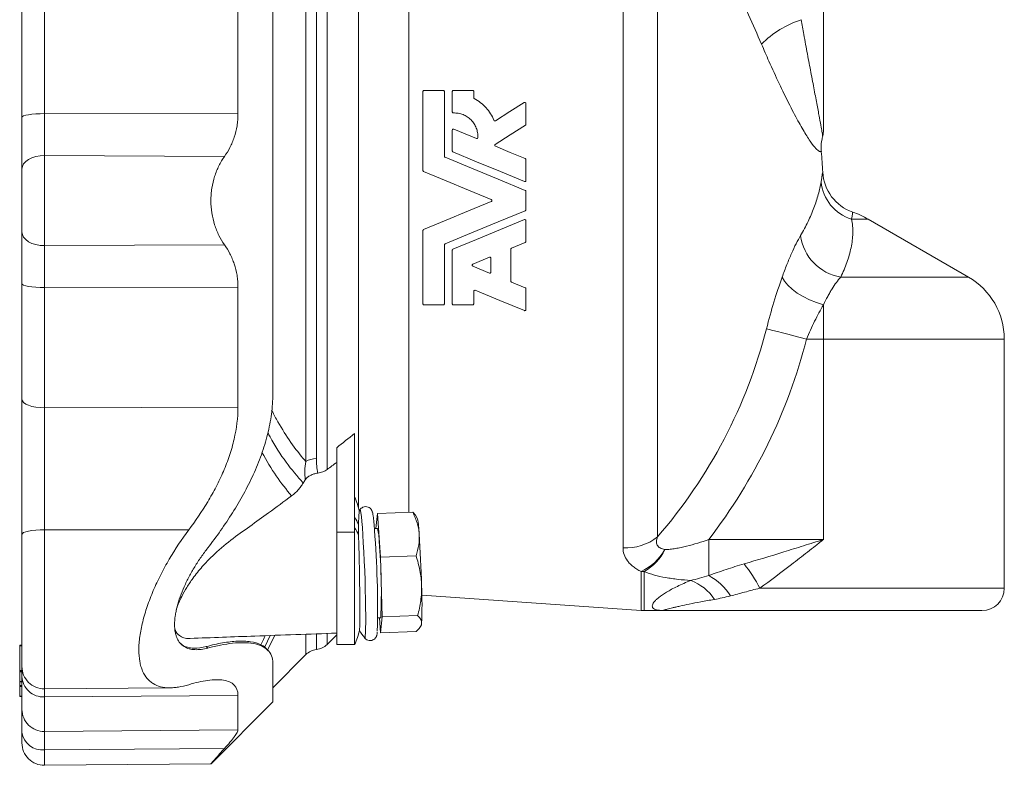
# Model space of a CAD drawing. Header units: millimetres. Extents: x 148 to 744, y 26 to 575.
# Tile 3 of 5: x 155 to 376, y 320 to 487. Entities that reach past the tile are written whole.
import ezdxf

# ---------------------------------------------------------------- set-up
doc = ezdxf.new("R2010")
doc.units = ezdxf.units.MM

msp = doc.modelspace()

# ---------------------------------------------------------------- linework, layer by layer
at = {"color": 8, "linetype": 'Continuous', "lineweight": 0}
for p, q in [((290.23, 368.8), (290.23, 532.61)), ((297.94, 529.94), (297.94, 371.21)), ((242.25, 516.23), (242.25, 376.74)), ((230.98, 515.2), (230.98, 377.77)), ((223.95, 506.67), (223.95, 386.31)), ((219.18, 388.11), (219.18, 504.87)), ((221.57, 504.21), (221.57, 388.77)), ((160.66, 465.95), (160.66, 492.86)), ((160.66, 465.95), (203.99, 465.89)), ((160.66, 456.58), (160.66, 465.95)), ((160.66, 456.58), (200.97, 456.36)), ((160.66, 436.4), (160.66, 456.58)), ((160.66, 436.4), (200.97, 436.62)), ((160.66, 436.4), (160.66, 427.03)), ((160.66, 427.03), (203.99, 427.09)), ((160.66, 427.03), (160.66, 400.11)), ((335.11, 415.5), (335.11, 423.16)), ((335.11, 415.5), (331.32, 415.5)), ((335.11, 415.5), (335.11, 370.64)), ((160.66, 400.11), (203.99, 400.26)), ((160.66, 400.11), (160.66, 372.83)), ((160.66, 372.83), (192.96, 372.77)), ((160.66, 372.83), (160.66, 337.21)), ((226.11, 372.28), (230.11, 372.28)), ((309.43, 370.64), (335.11, 370.64)), ((309.43, 362.61), (309.43, 370.64)), ((294.27, 354.76), (294.27, 363.47)), ((294.96, 363.45), (294.96, 354.74)), ((210.01, 346.62), (211.22, 349.15)), ((212.22, 349.19), (210.61, 345.95)), ((219.18, 344.87), (219.18, 349.36)), ((221.57, 349.47), (221.57, 346.01)), ((223.95, 349.53), (223.95, 347.16)), ((155.11, 346.83), (155.61, 346.83)), ((155.11, 341.33), (155.61, 341.33)), ((155.11, 341.04), (155.61, 341.04)), ((155.11, 338.88), (155.61, 338.88)), ((155.11, 337.95), (155.61, 337.95)), ((155.11, 337.75), (155.61, 337.75)), ((155.11, 335.59), (155.61, 335.59)), ((160.66, 335.4), (160.66, 337.21)), ((160.66, 335.4), (203.99, 335.75)), ((160.66, 327.69), (160.66, 335.4)), ((160.66, 327.69), (203.99, 328.07)), ((160.66, 323.59), (160.66, 327.69)), ((160.66, 323.59), (200.97, 323.86)), ((160.66, 323.59), (160.66, 320.11))]:
    msp.add_line(p, q, dxfattribs=at)
at = {"color": 7, "linetype": 'Continuous', "lineweight": 15}
for p, q in [((335.11, 533.24), (335.11, 462.24)), ((203.99, 465.89), (203.99, 492.72)), ((155.61, 490.94), (155.61, 465.14)), ((211.79, 489.71), (211.79, 403.26)), ((245.66, 471.14), (249.98, 471.14)), ((252.24, 471.14), (256.56, 471.14)), ((256.8, 470.9), (256.8, 469.52)), ((155.61, 465.14), (155.61, 453.5)), ((252.33, 462.49), (257.39, 460.39)), ((155.61, 453.5), (155.61, 439.48)), ((367.61, 429.36), (345.11, 442.35)), ((155.61, 427.84), (155.61, 439.48)), ((268.31, 437.11), (265.25, 435.84)), ((256.62, 432.27), (260.33, 433.8)), ((260.33, 430.28), (256.62, 431.82)), ((155.61, 402.04), (155.61, 427.84)), ((265.25, 428.25), (268.31, 426.98)), ((203.99, 427.09), (203.99, 400.26)), ((249.98, 423.14), (245.66, 423.14)), ((256.55, 423.14), (252.23, 423.14)), ((375.61, 359.74), (375.61, 415.5)), ((155.61, 371.77), (155.61, 402.04)), ((230.11, 394.37), (230.11, 372.31)), ((226.11, 391.19), (226.11, 372.28)), ((235.22, 376.48), (234.88, 373.09)), ((235.22, 376.48), (243.14, 376.78)), ((235.95, 366.7), (235.22, 376.48)), ((243.73, 376.05), (243.14, 376.78)), ((244.16, 375.41), (243.75, 376.06)), ((235.22, 373.1), (234.55, 373.07)), ((155.61, 342.21), (155.61, 371.77)), ((226.11, 372.28), (226.11, 347.14)), ((235.95, 366.7), (243.87, 366.99)), ((236.31, 353.32), (235.95, 366.7)), ((245.17, 358.2), (294.27, 354.76)), ((235.29, 353.09), (235.96, 353.11)), ((235.7, 353.1), (235.95, 349.73)), ((235.95, 349.73), (236.31, 353.32)), ((236.31, 353.32), (244.23, 353.61)), ((294.96, 354.74), (299.61, 354.74)), ((244.91, 351.21), (245.05, 351.47)), ((223.95, 347.16), (226.11, 349.32)), ((235.95, 349.73), (243.87, 350.02)), ((155.11, 346.99), (155.61, 346.99)), ((155.11, 346.83), (155.11, 346.99)), ((155.11, 346.83), (155.11, 341.33)), ((197.23, 346.35), (196.9, 346.68)), ((226.11, 347.14), (230.14, 347.14)), ((211.79, 337.48), (219.18, 344.87)), ((155.61, 342.21), (155.61, 340.02)), ((211.79, 334.29), (211.79, 342.95)), ((155.11, 341.33), (155.11, 341.16)), ((155.11, 341.16), (155.61, 341.16)), ((155.11, 341.04), (155.11, 341.16)), ((155.11, 341.04), (155.11, 338.88)), ((155.61, 340.02), (155.61, 332.63)), ((155.11, 338.76), (155.11, 338.88)), ((155.11, 338.76), (155.61, 338.76)), ((155.11, 338.76), (155.11, 337.95)), ((155.11, 337.95), (155.11, 337.87)), ((155.11, 337.87), (155.61, 337.87)), ((155.11, 337.75), (155.11, 337.87)), ((155.11, 337.75), (155.11, 335.59)), ((160.66, 337.21), (188.81, 337.45)), ((155.11, 335.47), (155.11, 335.59)), ((155.11, 335.47), (155.61, 335.47)), ((203.99, 328.07), (203.99, 335.75)), ((197.97, 320.46), (211.79, 334.29)), ((155.61, 332.63), (155.61, 327.53)), ((155.61, 325.11), (155.61, 327.53)), ((160.66, 320.11), (197.97, 320.44))]:
    msp.add_line(p, q, dxfattribs=at)
at = {"color": 7, "linetype": 'Continuous', "lineweight": 15, "flags": 128}
for points in [[(245.42, 453.2), (245.42, 459.17), (245.42, 465.07), (245.42, 470.9)], [(250.22, 470.9), (250.22, 466.12), (250.22, 461.29), (250.22, 456.41)], [(252, 466.33), (252, 468.62), (252, 470.9)], [(261.68, 464.34), (264.89, 466.39), (268.1, 468.43)], [(268.46, 468.23), (268.46, 465.9), (268.46, 463.55)], [(268.35, 463.35), (264.98, 461.2), (261.61, 459.05)], [(251.99, 457.59), (251.99, 459.15), (251.99, 460.71), (251.99, 462.27)], [(268.13, 450.75), (262.77, 452.97), (257.44, 455.18), (252.14, 457.37)], [(261.65, 458.63), (264.97, 457.25), (268.32, 455.87)], [(250.37, 456.19), (256.31, 453.73), (262.3, 451.25), (268.31, 448.75)], [(268.46, 455.64), (268.46, 453.31), (268.46, 450.97)], [(260.71, 446.71), (255.64, 448.81), (250.59, 450.9), (245.57, 452.98)], [(268.46, 448.53), (268.46, 446.49), (268.46, 444.44)], [(245.57, 440), (250.59, 442.08), (255.64, 444.17), (260.71, 446.27)], [(268.31, 444.22), (262.3, 441.73), (256.31, 439.25), (250.37, 436.79)], [(252.14, 435.61), (257.44, 437.8), (262.77, 440.01), (268.13, 442.23)], [(268.46, 442.01), (268.46, 439.67), (268.46, 437.33)], [(245.42, 423.38), (245.42, 428.78), (245.42, 434.26), (245.42, 439.78)], [(250.22, 436.57), (250.22, 432.13), (250.22, 427.73), (250.22, 423.38)], [(251.99, 423.38), (251.99, 427.34), (251.99, 431.35), (251.99, 435.39)], [(265.1, 435.62), (265.1, 433.23), (265.1, 430.84), (265.1, 428.47)], [(260.66, 433.58), (260.66, 432.04), (260.66, 430.51)], [(256.79, 426.19), (256.79, 424.78), (256.79, 423.38)], [(268.13, 421.86), (262.63, 424.13), (257.12, 426.42)], [(268.46, 426.75), (268.46, 425.19), (268.46, 423.63), (268.46, 422.08)], [(370.61, 354.74), (370.45, 354.74), (369.97, 354.74), (369.18, 354.74), (368.07, 354.74), (366.67, 354.74), (364.98, 354.74), (363.02, 354.74), (360.81, 354.74), (358.36, 354.74), (355.71, 354.74), (352.86, 354.74), (349.86, 354.74), (346.72, 354.74), (343.48, 354.74), (340.17, 354.74), (336.8, 354.74), (333.42, 354.74), (330.06, 354.74), (326.74, 354.74), (323.5, 354.74), (320.37, 354.74), (317.36, 354.74), (314.52, 354.74), (311.87, 354.74), (309.42, 354.74), (307.21, 354.74), (305.25, 354.74), (303.56, 354.74), (302.16, 354.74), (301.05, 354.74), (300.25, 354.74), (299.77, 354.74), (299.61, 354.74)], [(245.05, 351.47), (245.07, 351.55), (245.12, 351.86)], [(210.79, 345.76), (210.12, 346.49), (209.95, 346.68)]]:
    msp.add_lwpolyline(points, dxfattribs=at)
at = {"color": 8, "linetype": 'Continuous', "lineweight": 0, "flags": 128}
for points in [[(160.66, 465.95), (159.68, 465.93), (158.73, 465.89), (157.86, 465.81), (157.09, 465.71), (156.47, 465.59), (156, 465.45), (155.71, 465.3), (155.61, 465.14)], [(160.66, 456.58), (159.68, 456.52), (158.73, 456.35), (157.86, 456.07), (157.09, 455.69), (156.47, 455.22), (156, 454.68), (155.71, 454.1), (155.61, 453.5)], [(334.57, 450.67), (334.74, 451.62), (334.85, 452.31), (334.93, 452.72), (334.95, 452.86)], [(341.66, 443.92), (341.65, 443.82), (341.59, 443.53), (341.51, 443.03), (341.39, 442.35)], [(341.39, 442.35), (342.67, 442.35), (343.71, 442.35), (344.48, 442.35), (344.95, 442.35), (345.11, 442.35)], [(160.66, 436.4), (159.68, 436.45), (158.73, 436.63), (157.86, 436.91), (157.09, 437.29), (156.47, 437.76), (156, 438.29), (155.71, 438.87), (155.61, 439.48)], [(160.66, 427.03), (159.68, 427.04), (158.73, 427.09), (157.86, 427.16), (157.09, 427.26), (156.47, 427.39), (156, 427.53), (155.71, 427.68), (155.61, 427.84)], [(325.86, 429.33), (326.37, 428.44), (327.12, 427.54), (328.09, 426.65), (329.25, 425.79), (330.57, 424.99), (332.01, 424.28), (333.54, 423.66), (335.11, 423.16)], [(338.97, 429.36), (342.18, 429.36), (345.31, 429.36), (348.35, 429.36), (351.25, 429.36), (353.99, 429.36), (356.54, 429.36), (358.87, 429.36), (360.97, 429.36), (362.81, 429.36), (364.37, 429.36), (365.64, 429.36), (366.6, 429.36), (367.25, 429.36), (367.57, 429.36), (367.61, 429.36)], [(322.35, 417.81), (322.99, 417.65), (323.81, 417.44), (324.79, 417.18), (325.92, 416.89), (327.16, 416.57), (328.5, 416.23), (329.89, 415.87), (331.32, 415.5)], [(375.61, 415.5), (375.57, 415.5), (375.25, 415.5), (374.6, 415.5), (373.63, 415.5), (372.35, 415.5), (370.78, 415.5), (368.91, 415.5), (366.78, 415.5), (364.39, 415.5), (361.76, 415.5), (358.92, 415.5), (355.89, 415.5), (352.69, 415.5), (349.34, 415.5), (345.89, 415.5), (342.35, 415.5), (338.74, 415.5), (335.11, 415.5)], [(160.66, 400.11), (159.68, 400.15), (158.73, 400.25), (157.86, 400.43), (157.09, 400.67), (156.47, 400.96), (156, 401.3), (155.71, 401.66), (155.61, 402.04)], [(232.36, 348.64), (232.37, 348.63), (232.45, 348.7), (232.51, 349.09), (232.56, 349.79), (232.59, 350.8), (232.61, 352.09), (232.61, 353.62), (232.59, 355.37), (232.56, 357.29), (232.51, 359.34), (232.45, 361.48), (232.37, 363.65), (232.28, 365.8), (232.18, 367.89), (232.07, 369.86), (231.96, 371.68), (231.85, 373.3), (231.74, 374.68), (231.63, 375.8), (231.52, 376.62), (231.42, 377.13), (231.34, 377.32), (231.3, 377.29)], [(160.66, 372.83), (159.68, 372.81), (158.73, 372.76), (157.86, 372.66), (157.09, 372.53), (156.47, 372.36), (156, 372.18), (155.71, 371.98), (155.61, 371.77)], [(320.86, 359.74), (324.31, 359.74), (327.86, 359.74), (331.46, 359.74), (335.09, 359.74), (338.72, 359.74), (342.32, 359.74), (345.87, 359.74), (349.33, 359.74), (352.67, 359.74), (355.87, 359.74), (358.91, 359.74), (361.75, 359.74), (364.38, 359.74), (366.77, 359.74), (368.91, 359.74), (370.77, 359.74), (372.35, 359.74), (373.63, 359.74), (374.6, 359.74), (375.25, 359.74), (375.57, 359.74), (375.61, 359.74)]]:
    msp.add_lwpolyline(points, dxfattribs=at)
at = {"color": 8, "linetype": 'Continuous', "lineweight": 0}
for centre, radius, start, end in [((337.45, 465.13), 23.04, 108.5768, 134.7515), ((344.22, 451.62), 9.69, 185.6015, 253.0443), ((340.85, 440.17), 10.98, 187.9772, 260.1513), ((210.94, 446.49), 115.05, 319.1333, 345.5654), ((210.94, 446.49), 124.31, 322.4001, 345.5654), ((221.82, 383.2), 5.57, 92.6238, 118.2683), ((222.17, 370.33), 9.53, 22.3519, 33.5419), ((222.17, 368), 9.53, 22.2184, 33.5452), ((291.01, 379.83), 11.05, 265.976, 308.8085), ((289.44, 374.02), 11.6, 294.5731, 331.1142), ((289.34, 373.35), 11.38, 299.612, 334.3541), ((293.78, 346.11), 30.31, 26.71, 38.9997), ((294.96, 374.5), 11.05, 266.3798, 270.0006), ((302.32, 350.21), 14.3, 33.1258, 60.1834), ((301.81, 351.59), 10.51, 32.4311, 70.164), ((160.43, 340.22), 4.82, 182.4173, 272.6784), ((160.58, 332.66), 4.97, 180.3864, 270.872), ((160.15, 328.13), 4.58, 187.6515, 276.3779)]:
    msp.add_arc(centre, radius, start, end, dxfattribs=at)
at = {"color": 7, "linetype": 'Continuous', "lineweight": 15}
for centre, radius, start, end in [((330.11, 462.24), 5, 345.3054, 0), ((210.94, 446.49), 124.18, 2.9412, 5.0579), ((344.94, 453.37), 10, 182.9412, 250.8864), ((335.11, 425.03), 20, 60, 70.8864), ((359.61, 415.5), 16, 0, 60), ((215.61, 373.32), 16, 13.1187, 25.0089), ((252.34, 363.73), 25.03, 147.1721, 147.826), ((226.38, 371.52), 18.2, 1.2651, 12.3253), ((11.09, 355.21), 224.17, 358.6971, 4.4859), ((226.12, 370.46), 9.47, 358.2752, 16.1704), ((-23.21, 353.54), 268.41, 1.4513, 3.9264), ((120.38, 359.14), 115.73, 357.0144, 5.472), ((145.85, 356.1), 99.36, 357.5527, 2.4473), ((370.61, 359.74), 5, 270, 0), ((294.96, 364.74), 10, 266, 270), ((215.61, 353.91), 16, 334.9989, 347.1881), ((252.34, 363.73), 25.03, 212.2663, 217.0724), ((221.12, 349.99), 4, 276.3752, 315), ((222.01, 342.04), 4, 96.3752, 135), ((160.61, 342.21), 5, 180, 270.5), ((160.61, 325.11), 5, 180, 270.5)]:
    msp.add_arc(centre, radius, start, end, dxfattribs=at)
at = {"color": 8, "linetype": 'Continuous', "lineweight": 0}
for points, knots in [([(321.23, 481.49), (320.29, 483.68), (319.33, 485.89), (317.38, 490.3), (316.39, 492.52), (314.88, 495.85), (314.37, 496.96), (313.6, 498.63), (313.34, 499.18), (312.83, 500.29), (312.57, 500.84), (311.29, 503.58), (310.27, 505.72), (308.24, 509.94), (307.23, 512), (305.97, 514.53), (305.72, 515.03), (305.22, 516.03), (304.97, 516.52), (304.23, 517.98), (303.75, 518.93), (302.31, 521.72), (301.39, 523.49), (300.05, 526.01), (299.62, 526.83), (298.76, 528.42), (298.34, 529.2), (297.94, 529.94)], [0, 0, 0, 0, 0.125, 0.125, 0.25, 0.25, 0.3125, 0.3125, 0.34375, 0.34375, 0.375, 0.375, 0.5, 0.5, 0.625, 0.625, 0.65625, 0.65625, 0.6875, 0.6875, 0.75, 0.75, 0.875, 0.875, 0.9375, 0.9375, 1, 1, 1, 1]), ([(330.11, 486.97), (330.31, 485.86), (330.79, 483.21), (331.54, 479.21), (332.33, 475.01), (333.07, 471.12), (333.72, 467.69), (334.24, 464.89), (334.61, 462.86), (334.83, 461.59), (334.93, 460.99), (334.93, 460.98), (334.93, 460.97)], [0, 0, 0, 0, 0.069476, 0.166193, 0.265015, 0.371875, 0.481384, 0.594001, 0.709247, 0.817647, 0.927624, 1, 1, 1, 1]), ([(334.52, 457.43), (334.55, 457.42), (334.62, 457.42), (334.27, 457.44), (333.68, 457.85), (332.67, 458.98), (331.24, 461.11), (329.43, 464.21), (327.4, 468.1), (325.19, 472.65), (323.13, 477.13), (321.79, 480.21), (321.23, 481.49)], [0, 0, 0, 0, 0.073797, 0.168553, 0.26321, 0.374206, 0.48803, 0.599157, 0.71399, 0.817674, 0.924545, 1, 1, 1, 1]), ([(329.98, 438.65), (330.6, 439.69), (331.15, 440.74), (332.16, 442.81), (332.6, 443.84), (333.36, 445.88), (333.68, 446.89), (334.08, 448.35), (334.2, 448.83), (334.41, 449.77), (334.5, 450.23), (334.57, 450.67)], [0, 0, 0, 0, 0.25, 0.25, 0.5, 0.5, 0.75, 0.75, 0.875, 0.875, 1, 1, 1, 1]), ([(341.39, 442.35), (341.52, 441.83), (341.6, 441.31), (341.7, 440.25), (341.71, 439.72), (341.66, 438.12), (341.52, 437.04), (341.18, 435.4), (341.05, 434.85), (340.73, 433.76), (340.56, 433.21), (339.97, 431.56), (339.51, 430.46), (338.97, 429.36)], [0, 0, 0, 0, 0.125, 0.125, 0.25, 0.25, 0.5, 0.5, 0.625, 0.625, 0.75, 0.75, 1, 1, 1, 1]), ([(325.86, 429.33), (326.21, 430.32), (326.56, 431.25), (327.09, 432.6), (327.27, 433.03), (327.62, 433.87), (327.8, 434.28), (328.66, 436.23), (329.33, 437.56), (329.98, 438.65)], [0, 0, 0, 0, 0.25, 0.25, 0.375, 0.375, 0.5, 0.5, 1, 1, 1, 1]), ([(322.35, 417.81), (322.87, 419.84), (323.43, 421.83), (324.62, 425.72), (325.23, 427.57), (325.86, 429.33)], [0, 0, 0, 0, 0.5, 0.5, 1, 1, 1, 1]), ([(338.97, 429.36), (338.32, 428.65), (337.68, 427.77), (336.87, 426.47), (336.71, 426.21), (336.39, 425.64), (336.23, 425.35), (335.74, 424.46), (335.43, 423.82), (335.11, 423.16)], [0, 0, 0, 0, 0.5, 0.5, 0.625, 0.625, 0.75, 0.75, 1, 1, 1, 1]), ([(335.11, 423.16), (334.44, 422), (333.78, 420.78), (332.5, 418.2), (331.89, 416.87), (331.32, 415.5)], [0, 0, 0, 0, 0.5, 0.5, 1, 1, 1, 1]), ([(211.51, 399.62), (211.55, 399.55), (212, 398.63), (213.42, 396.12), (215.82, 392.27), (217.96, 389.51), (219.1, 388.2), (219.18, 388.11)], [0, 0, 0, 0, 0.014398, 0.198658, 0.584874, 0.971116, 1, 1, 1, 1]), ([(218.6, 383.28), (217.31, 384.77), (214.71, 387.77), (212.14, 391.81), (210.84, 394.23), (210.67, 394.53)], [0, 0, 0, 0, 0.4629906, 0.9315831, 1, 1, 1, 1]), ([(216, 380.41), (214.83, 381.84), (212.52, 384.67), (210.41, 388.28), (209.37, 390.08)], [0, 0, 0, 0, 0.503348, 1, 1, 1, 1]), ([(219.07, 384.02), (218.99, 384.69), (218.95, 385.37), (218.98, 386.73), (219.04, 387.42), (219.18, 388.11)], [0, 0, 0, 0, 0.5, 0.5, 1, 1, 1, 1]), ([(221.57, 388.77), (221.57, 388.21), (221.6, 387.66), (221.7, 386.56), (221.76, 386.02), (221.85, 385.49)], [0, 0, 0, 0, 0.5, 0.5, 1, 1, 1, 1]), ([(297.94, 371.21), (297.82, 370.88), (297.74, 370.55), (297.71, 369.93), (297.76, 369.64), (297.97, 369.25), (298.06, 369.13), (298.28, 368.92), (298.41, 368.83), (298.85, 368.59), (299.21, 368.49), (299.6, 368.42)], [0, 0, 0, 0, 0.25, 0.25, 0.5, 0.5, 0.625, 0.625, 0.75, 0.75, 1, 1, 1, 1]), ([(299.6, 368.42), (299.97, 368.41), (300.37, 368.42), (301.17, 368.49), (301.57, 368.55), (302.39, 368.68), (302.8, 368.75), (303.63, 368.93), (304.04, 369.03), (305.29, 369.34), (306.12, 369.57), (307.78, 370.08), (308.6, 370.35), (309.43, 370.64)], [0, 0, 0, 0, 0.125, 0.125, 0.25, 0.25, 0.375, 0.375, 0.5, 0.5, 0.75, 0.75, 1, 1, 1, 1]), ([(317.33, 365.19), (320.29, 366.04), (323.24, 366.94), (327.69, 368.31), (329.17, 368.77), (331.4, 369.47), (332.14, 369.71), (333.25, 370.06), (333.63, 370.17), (334.37, 370.41), (334.74, 370.52), (335.11, 370.64)], [0, 0, 0, 0, 0.5, 0.5, 0.75, 0.75, 0.875, 0.875, 0.9375, 0.9375, 1, 1, 1, 1]), ([(320.86, 359.74), (323.23, 361.45), (325.59, 363.24), (329.15, 365.98), (330.33, 366.9), (332.12, 368.3), (332.72, 368.76), (333.61, 369.47), (334.06, 369.82), (334.51, 370.17), (334.81, 370.41), (334.96, 370.52), (335.11, 370.64)], [0, 0, 0, 0, 0.5, 0.5, 0.75, 0.75, 0.875, 0.875, 0.9375, 0.96875, 0.96875, 1, 1, 1, 1]), ([(294.27, 363.47), (293.93, 363.65), (293.61, 363.83), (293.02, 364.2), (292.75, 364.4), (292.24, 364.8), (292, 365), (291.58, 365.43), (291.39, 365.65), (290.88, 366.33), (290.63, 366.8), (290.31, 367.78), (290.23, 368.28), (290.23, 368.8)], [0, 0, 0, 0, 0.125, 0.125, 0.25, 0.25, 0.375, 0.375, 0.5, 0.5, 0.75, 0.75, 1, 1, 1, 1]), ([(309.43, 362.61), (310.7, 363.03), (311.98, 363.48), (314.62, 364.36), (315.96, 364.79), (317.33, 365.19)], [0, 0, 0, 0, 0.5, 0.5, 1, 1, 1, 1]), ([(305.38, 361.48), (304.43, 361.54), (303.49, 361.62), (302.09, 361.78), (301.62, 361.84), (300.7, 361.97), (300.25, 362.04), (298.92, 362.28), (298.07, 362.47), (296.45, 362.91), (295.67, 363.16), (294.96, 363.45)], [0, 0, 0, 0, 0.25, 0.25, 0.375, 0.375, 0.5, 0.5, 0.75, 0.75, 1, 1, 1, 1]), ([(305.38, 361.48), (306.05, 361.63), (306.71, 361.81), (308.06, 362.2), (308.74, 362.4), (309.43, 362.61)], [0, 0, 0, 0, 0.5, 0.5, 1, 1, 1, 1]), ([(305.38, 361.48), (304.3, 361.04), (303.3, 360.6), (301.94, 359.93), (301.51, 359.71), (300.71, 359.27), (300.34, 359.06), (299.3, 358.43), (298.71, 358.03), (298, 357.47), (297.79, 357.28), (297.43, 356.93), (297.28, 356.77), (296.91, 356.29), (296.79, 356.02), (296.77, 355.66), (296.8, 355.55), (296.9, 355.35), (296.98, 355.26), (297.3, 355.03), (297.62, 354.92), (298.25, 354.81), (298.49, 354.78), (299.01, 354.75), (299.3, 354.74), (299.61, 354.74)], [0, 0, 0, 0, 0.125, 0.125, 0.1875, 0.1875, 0.25, 0.25, 0.375, 0.375, 0.4375, 0.4375, 0.5, 0.5, 0.625, 0.625, 0.6875, 0.6875, 0.75, 0.75, 0.875, 0.875, 0.9375, 0.9375, 1, 1, 1, 1]), ([(320.86, 359.74), (319.68, 359.46), (318.55, 359.15), (316.36, 358.56), (315.31, 358.27), (314.29, 358.02)], [0, 0, 0, 0, 0.5, 0.5, 1, 1, 1, 1]), ([(310.69, 357.23), (309.61, 357.05), (308.6, 356.87), (306.72, 356.52), (305.86, 356.35), (304.29, 356.02), (303.59, 355.87), (302.64, 355.66), (302.34, 355.59), (301.79, 355.47), (301.54, 355.41), (300.84, 355.24), (300.45, 355.15), (299.99, 355.03), (299.86, 354.99), (299.64, 354.93), (299.55, 354.9), (299.34, 354.83), (299.28, 354.79), (299.31, 354.76), (299.35, 354.75), (299.45, 354.74), (299.52, 354.74), (299.61, 354.74)], [0, 0, 0, 0, 0.125, 0.125, 0.25, 0.25, 0.375, 0.375, 0.4375, 0.4375, 0.5, 0.5, 0.625, 0.625, 0.6875, 0.6875, 0.75, 0.75, 0.875, 0.875, 0.9375, 0.9375, 1, 1, 1, 1]), ([(314.29, 358.02), (313.66, 357.86), (313.05, 357.71), (311.86, 357.44), (311.27, 357.33), (310.69, 357.23)], [0, 0, 0, 0, 0.5, 0.5, 1, 1, 1, 1]), ([(209.15, 347.07), (209.2, 347.17), (209.5, 347.83), (209.82, 348.52), (210.09, 349.11)], [0, 0, 0, 0, 0.150498, 1, 1, 1, 1])]:
    msp.add_open_spline(points, degree=3, knots=knots, dxfattribs=at)
at = {"color": 7, "linetype": 'Continuous', "lineweight": 15}
for points, knots in [([(245.42, 470.9), (245.42, 470.96), (245.45, 471.02), (245.54, 471.11), (245.6, 471.14), (245.66, 471.14)], [0, 0, 0, 0, 0.5, 0.5, 1, 1, 1, 1]), ([(249.98, 471.14), (250.05, 471.14), (250.11, 471.11), (250.2, 471.02), (250.22, 470.96), (250.22, 470.9)], [0, 0, 0, 0, 0.5, 0.5, 1, 1, 1, 1]), ([(252, 470.9), (252, 470.96), (252.02, 471.02), (252.11, 471.11), (252.17, 471.14), (252.24, 471.14)], [0, 0, 0, 0, 0.5, 0.5, 1, 1, 1, 1]), ([(256.56, 471.14), (256.62, 471.14), (256.68, 471.11), (256.77, 471.02), (256.8, 470.96), (256.8, 470.9)], [0, 0, 0, 0, 0.5, 0.5, 1, 1, 1, 1]), ([(256.92, 469.31), (257.42, 469.04), (257.89, 468.74), (258.77, 468.06), (259.18, 467.68), (259.93, 466.85), (260.27, 466.4), (260.86, 465.47), (261.11, 464.97), (261.33, 464.45)], [0, 0, 0, 0, 0.25, 0.25, 0.5, 0.5, 0.75, 0.75, 1, 1, 1, 1]), ([(268.1, 468.43), (268.17, 468.48), (268.27, 468.48), (268.42, 468.39), (268.46, 468.31), (268.46, 468.23)], [0, 0, 0, 0, 0.5, 0.5, 1, 1, 1, 1]), ([(200.97, 456.36), (201.42, 457), (201.83, 457.67), (202.38, 458.75), (202.56, 459.12), (202.88, 459.88), (203.03, 460.28), (203.43, 461.49), (203.64, 462.33), (203.85, 463.63), (203.9, 464.07), (203.97, 464.97), (203.99, 465.43), (203.99, 465.89)], [0, 0, 0, 0, 0.25, 0.25, 0.375, 0.375, 0.5, 0.5, 0.75, 0.75, 0.875, 0.875, 1, 1, 1, 1]), ([(252.24, 466.09), (252.18, 466.09), (252.11, 466.12), (252.02, 466.21), (252, 466.27), (252, 466.33)], [0, 0, 0, 0, 0.5, 0.5, 1, 1, 1, 1]), ([(257.72, 460.61), (257.73, 460.97), (257.71, 461.34), (257.59, 462.05), (257.49, 462.39), (257.23, 463.07), (257.06, 463.39), (256.77, 463.84), (256.67, 463.99), (256.44, 464.27), (256.32, 464.41), (255.94, 464.79), (255.66, 465.02), (255.06, 465.42), (254.73, 465.59), (254.06, 465.86), (253.71, 465.96), (252.98, 466.08), (252.61, 466.11), (252.24, 466.09)], [0, 0, 0, 0, 0.125, 0.125, 0.25, 0.25, 0.375, 0.375, 0.4375, 0.4375, 0.5, 0.5, 0.625, 0.625, 0.75, 0.75, 0.875, 0.875, 1, 1, 1, 1]), ([(261.33, 464.45), (261.35, 464.39), (261.41, 464.34), (261.54, 464.29), (261.62, 464.3), (261.68, 464.34)], [0, 0, 0, 0, 0.5, 0.5, 1, 1, 1, 1]), ([(251.99, 462.27), (251.99, 462.35), (252.04, 462.42), (252.17, 462.51), (252.25, 462.52), (252.33, 462.49)], [0, 0, 0, 0, 0.5, 0.5, 1, 1, 1, 1]), ([(334.65, 457.43), (334.62, 457.81), (334.56, 458.67), (334.67, 459.86), (334.89, 460.65), (334.97, 460.96)], [0, 0, 0, 0, 0.313334, 0.728392, 1, 1, 1, 1]), ([(257.39, 460.39), (257.46, 460.36), (257.54, 460.37), (257.67, 460.46), (257.71, 460.53), (257.72, 460.61)], [0, 0, 0, 0, 0.5, 0.5, 1, 1, 1, 1]), ([(261.61, 459.05), (261.57, 459.03), (261.54, 459), (261.5, 458.92), (261.5, 458.87), (261.51, 458.74), (261.57, 458.66), (261.65, 458.63)], [0, 0, 0, 0, 0.25, 0.25, 0.5, 0.5, 1, 1, 1, 1]), ([(252.14, 457.37), (252.1, 457.39), (252.06, 457.42), (252.01, 457.5), (251.99, 457.54), (251.99, 457.59)], [0, 0, 0, 0, 0.5, 0.5, 1, 1, 1, 1]), ([(200.97, 436.62), (200.52, 437.26), (200.1, 437.95), (199.55, 439.06), (199.37, 439.45), (199.05, 440.25), (198.9, 440.66), (198.5, 441.92), (198.29, 442.8), (198.01, 444.63), (197.94, 445.55), (197.94, 446.94), (197.96, 447.41), (198.03, 448.34), (198.08, 448.8), (198.29, 450.16), (198.5, 451.04), (198.9, 452.31), (199.05, 452.72), (199.37, 453.51), (199.54, 453.9), (200.1, 455.02), (200.52, 455.72), (200.97, 456.36)], [0, 0, 0, 0, 0.125, 0.125, 0.1875, 0.1875, 0.25, 0.25, 0.375, 0.375, 0.5, 0.5, 0.5625, 0.5625, 0.625, 0.625, 0.75, 0.75, 0.8125, 0.8125, 0.875, 0.875, 1, 1, 1, 1]), ([(250.22, 456.41), (250.22, 456.36), (250.24, 456.31), (250.29, 456.24), (250.33, 456.21), (250.37, 456.19)], [0, 0, 0, 0, 0.5, 0.5, 1, 1, 1, 1]), ([(268.32, 455.87), (268.36, 455.85), (268.4, 455.82), (268.45, 455.74), (268.46, 455.69), (268.46, 455.64)], [0, 0, 0, 0, 0.5, 0.5, 1, 1, 1, 1]), ([(245.57, 452.98), (245.53, 453), (245.49, 453.03), (245.44, 453.11), (245.42, 453.15), (245.42, 453.2)], [0, 0, 0, 0, 0.5, 0.5, 1, 1, 1, 1]), ([(268.46, 450.97), (268.46, 450.89), (268.42, 450.81), (268.29, 450.73), (268.2, 450.72), (268.13, 450.75)], [0, 0, 0, 0, 0.5, 0.5, 1, 1, 1, 1]), ([(268.31, 448.75), (268.36, 448.74), (268.4, 448.7), (268.45, 448.63), (268.46, 448.58), (268.46, 448.53)], [0, 0, 0, 0, 0.5, 0.5, 1, 1, 1, 1]), ([(260.71, 446.27), (260.75, 446.28), (260.79, 446.32), (260.84, 446.39), (260.85, 446.44), (260.85, 446.54), (260.84, 446.58), (260.79, 446.66), (260.75, 446.69), (260.71, 446.71)], [0, 0, 0, 0, 0.25, 0.25, 0.5, 0.5, 0.75, 0.75, 1, 1, 1, 1]), ([(268.46, 444.44), (268.46, 444.4), (268.45, 444.35), (268.4, 444.27), (268.36, 444.24), (268.31, 444.22)], [0, 0, 0, 0, 0.5, 0.5, 1, 1, 1, 1]), ([(268.13, 442.23), (268.2, 442.26), (268.29, 442.25), (268.42, 442.16), (268.46, 442.09), (268.46, 442.01)], [0, 0, 0, 0, 0.5, 0.5, 1, 1, 1, 1]), ([(245.42, 439.78), (245.42, 439.82), (245.44, 439.87), (245.49, 439.95), (245.53, 439.98), (245.57, 440)], [0, 0, 0, 0, 0.5, 0.5, 1, 1, 1, 1]), ([(200.97, 436.62), (201.42, 435.98), (201.83, 435.3), (202.38, 434.23), (202.56, 433.86), (202.88, 433.09), (203.03, 432.7), (203.43, 431.49), (203.64, 430.65), (203.85, 429.35), (203.9, 428.91), (203.97, 428.01), (203.99, 427.55), (203.99, 427.09)], [0, 0, 0, 0, 0.25, 0.25, 0.375, 0.375, 0.5, 0.5, 0.75, 0.75, 0.875, 0.875, 1, 1, 1, 1]), ([(250.37, 436.79), (250.33, 436.77), (250.29, 436.74), (250.24, 436.66), (250.22, 436.62), (250.22, 436.57)], [0, 0, 0, 0, 0.5, 0.5, 1, 1, 1, 1]), ([(268.46, 437.33), (268.46, 437.28), (268.45, 437.24), (268.4, 437.16), (268.36, 437.13), (268.31, 437.11)], [0, 0, 0, 0, 0.5, 0.5, 1, 1, 1, 1]), ([(251.99, 435.39), (251.99, 435.43), (252.01, 435.48), (252.06, 435.56), (252.1, 435.59), (252.14, 435.61)], [0, 0, 0, 0, 0.5, 0.5, 1, 1, 1, 1]), ([(265.25, 435.84), (265.21, 435.82), (265.17, 435.79), (265.12, 435.71), (265.1, 435.67), (265.1, 435.62)], [0, 0, 0, 0, 0.5, 0.5, 1, 1, 1, 1]), ([(256.62, 431.82), (256.57, 431.84), (256.54, 431.87), (256.48, 431.95), (256.47, 432), (256.47, 432.09), (256.48, 432.14), (256.54, 432.22), (256.57, 432.25), (256.62, 432.27)], [0, 0, 0, 0, 0.25, 0.25, 0.5, 0.5, 0.75, 0.75, 1, 1, 1, 1]), ([(260.33, 433.8), (260.4, 433.83), (260.49, 433.83), (260.62, 433.74), (260.66, 433.66), (260.66, 433.58)], [0, 0, 0, 0, 0.5, 0.5, 1, 1, 1, 1]), ([(260.66, 430.51), (260.66, 430.43), (260.62, 430.35), (260.49, 430.26), (260.4, 430.25), (260.33, 430.28)], [0, 0, 0, 0, 0.5, 0.5, 1, 1, 1, 1]), ([(265.1, 428.47), (265.1, 428.42), (265.12, 428.37), (265.17, 428.3), (265.21, 428.26), (265.25, 428.25)], [0, 0, 0, 0, 0.5, 0.5, 1, 1, 1, 1]), ([(257.12, 426.42), (257.05, 426.45), (256.96, 426.44), (256.83, 426.35), (256.79, 426.27), (256.79, 426.19)], [0, 0, 0, 0, 0.5, 0.5, 1, 1, 1, 1]), ([(268.31, 426.98), (268.36, 426.96), (268.4, 426.93), (268.45, 426.85), (268.46, 426.8), (268.46, 426.75)], [0, 0, 0, 0, 0.5, 0.5, 1, 1, 1, 1]), ([(245.66, 423.14), (245.6, 423.14), (245.53, 423.16), (245.45, 423.25), (245.42, 423.32), (245.42, 423.38)], [0, 0, 0, 0, 0.5, 0.5, 1, 1, 1, 1]), ([(250.22, 423.38), (250.22, 423.31), (250.2, 423.25), (250.11, 423.16), (250.05, 423.14), (249.98, 423.14)], [0, 0, 0, 0, 0.5, 0.5, 1, 1, 1, 1]), ([(252.23, 423.14), (252.17, 423.14), (252.11, 423.16), (252.02, 423.25), (251.99, 423.32), (251.99, 423.38)], [0, 0, 0, 0, 0.5, 0.5, 1, 1, 1, 1]), ([(256.79, 423.38), (256.79, 423.31), (256.77, 423.25), (256.68, 423.16), (256.62, 423.14), (256.55, 423.14)], [0, 0, 0, 0, 0.5, 0.5, 1, 1, 1, 1]), ([(268.46, 422.08), (268.46, 422), (268.42, 421.93), (268.29, 421.84), (268.2, 421.83), (268.13, 421.86)], [0, 0, 0, 0, 0.5, 0.5, 1, 1, 1, 1]), ([(197.23, 368.76), (198.21, 370.03), (199.17, 371.31), (201.03, 373.95), (201.92, 375.28), (203.64, 378.01), (204.46, 379.39), (206.01, 382.22), (206.74, 383.66), (208.09, 386.61), (208.7, 388.1), (209.79, 391.13), (210.25, 392.64), (211, 395.67), (211.3, 397.19), (211.69, 400.23), (211.79, 401.76), (211.79, 403.26)], [0, 0, 0, 0, 0.125, 0.125, 0.25, 0.25, 0.375, 0.375, 0.5, 0.5, 0.625, 0.625, 0.75, 0.75, 0.875, 0.875, 1, 1, 1, 1]), ([(203.99, 400.26), (203.99, 397.88), (203.69, 395.48), (202.85, 391.87), (202.5, 390.66), (201.69, 388.24), (201.23, 387.06), (200.23, 384.72), (199.68, 383.57), (198.5, 381.31), (197.88, 380.19), (195.9, 376.9), (194.47, 374.8), (192.96, 372.77)], [0, 0, 0, 0, 0.25, 0.25, 0.375, 0.375, 0.5, 0.5, 0.625, 0.625, 0.75, 0.75, 1, 1, 1, 1]), ([(223.95, 386.31), (223.67, 386.1), (223.34, 385.92), (222.81, 385.71), (222.62, 385.65), (222.24, 385.56), (222.05, 385.52), (221.85, 385.49)], [0, 0, 0, 0, 0.5, 0.5, 0.75, 0.75, 1, 1, 1, 1]), ([(221.85, 385.49), (221.56, 385.45), (221.27, 385.39), (220.73, 385.22), (220.47, 385.11), (219.99, 384.86), (219.77, 384.72), (219.38, 384.39), (219.21, 384.21), (219.07, 384.02)], [0, 0, 0, 0, 0.25, 0.25, 0.5, 0.5, 0.75, 0.75, 1, 1, 1, 1]), ([(218.6, 383.28), (218.45, 383.01), (218.28, 382.75), (217.92, 382.25), (217.71, 382), (217.05, 381.27), (216.55, 380.83), (216, 380.41)], [0, 0, 0, 0, 0.25, 0.25, 0.5, 0.5, 1, 1, 1, 1]), ([(190.17, 354.74), (190.2, 354.87), (190.39, 355.85), (191.26, 357.67), (192.52, 359.95), (194.07, 362.23), (195.98, 364.62), (198.83, 367.57), (202.41, 370.57), (206.63, 373.59), (211.17, 376.8), (214.28, 379.13), (216, 380.41)], [0, 0, 0, 0, 0.012164, 0.088752, 0.147942, 0.207225, 0.29178, 0.37646, 0.523425, 0.671358, 0.819362, 1, 1, 1, 1]), ([(230.98, 373.96), (231, 374.4), (231.03, 375.29), (231.08, 376.25), (231.12, 376.83), (231.15, 377.14), (231.16, 377.05), (231.16, 377.05)], [0, 0, 0, 0, 0.242821, 0.492684, 0.735534, 0.985411, 1, 1, 1, 1]), ([(234.58, 372.8), (234.56, 373.04), (234.5, 373.73), (234.42, 374.71), (234.31, 375.67), (234.22, 376.29), (234.14, 376.68), (234.05, 376.97), (233.9, 377.3), (233.59, 377.66), (233.14, 377.94), (232.56, 378.04), (232, 377.92), (231.59, 377.65), (231.37, 377.41), (231.31, 377.3), (231.3, 377.28)], [0, 0, 0, 0, 0.077851, 0.227324, 0.377945, 0.531929, 0.632239, 0.695302, 0.743925, 0.782449, 0.825373, 0.870962, 0.919283, 0.957657, 0.991604, 1, 1, 1, 1]), ([(244.57, 371.92), (244.54, 372.34), (244.49, 372.75), (244.33, 373.58), (244.22, 373.99), (243.85, 375.2), (243.52, 376), (243.14, 376.78)], [0, 0, 0, 0, 0.25, 0.25, 0.5, 0.5, 1, 1, 1, 1]), ([(192.96, 372.77), (191.39, 370.68), (189.93, 368.5), (188.27, 365.66), (187.94, 365.08), (187.3, 363.92), (186.99, 363.33), (186.1, 361.57), (185.54, 360.39), (184.54, 358.03), (184.08, 356.85), (183.48, 355.09), (183.29, 354.5), (182.95, 353.34), (182.79, 352.77), (182.38, 351.09), (182.16, 350.01), (181.95, 348.44), (181.89, 347.93), (181.82, 346.92), (181.8, 346.43), (181.8, 345.03), (181.87, 344.16), (182.08, 342.97), (182.17, 342.59), (182.38, 341.86), (182.5, 341.52), (182.92, 340.57), (183.26, 340.02), (183.85, 339.32), (184.07, 339.1), (184.52, 338.71), (184.76, 338.54), (185.53, 338.07), (186.08, 337.85), (187.26, 337.54), (187.9, 337.46), (188.91, 337.45), (189.25, 337.46), (189.96, 337.52), (190.32, 337.56), (191.41, 337.74), (192.17, 337.92), (192.96, 338.15)], [0, 0, 0, 0, 0.125, 0.125, 0.15625, 0.15625, 0.1875, 0.1875, 0.25, 0.25, 0.3125, 0.3125, 0.34375, 0.34375, 0.375, 0.375, 0.4375, 0.4375, 0.46875, 0.46875, 0.5, 0.5, 0.5625, 0.5625, 0.59375, 0.59375, 0.625, 0.625, 0.6875, 0.6875, 0.71875, 0.71875, 0.75, 0.75, 0.8125, 0.8125, 0.875, 0.875, 0.90625, 0.90625, 0.9375, 0.9375, 1, 1, 1, 1]), ([(230.11, 372.28), (230.11, 370.83), (230.11, 369.15), (230.11, 365.57), (230.11, 363.66), (230.11, 359.88), (230.11, 358.01), (230.11, 354.55), (230.11, 352.96), (230.11, 351.62)], [0, 0, 0, 0, 0.25, 0.25, 0.5, 0.5, 0.75, 0.75, 1, 1, 1, 1]), ([(230.99, 371.6), (231.01, 371.03), (231.05, 369.87), (231.1, 367.89), (231.15, 365.78), (231.2, 363.61), (231.23, 361.41), (231.26, 359.29), (231.28, 357.25), (231.29, 355.41), (231.29, 353.77), (231.29, 352.41), (231.27, 351.35), (231.25, 350.67), (231.23, 350.35), (231.21, 350.36), (231.21, 350.36)], [0, 0, 0, 0, 0.075116, 0.152389, 0.227852, 0.305497, 0.381095, 0.458871, 0.534726, 0.612766, 0.688873, 0.767182, 0.843381, 0.921798, 0.997861, 1, 1, 1, 1]), ([(243.87, 366.99), (244.13, 367.8), (244.34, 368.62), (244.6, 370.27), (244.64, 371.1), (244.57, 371.92)], [0, 0, 0, 0, 0.5, 0.5, 1, 1, 1, 1]), ([(197.23, 368.76), (196.71, 368.1), (196.21, 367.41), (195.24, 366.01), (194.77, 365.28), (193.88, 363.83), (193.46, 363.09), (192.67, 361.6), (192.3, 360.85), (191.62, 359.32), (191.32, 358.57), (190.78, 357.08), (190.55, 356.34), (190.27, 355.26), (190.19, 354.89), (190.05, 354.19), (189.99, 353.85), (189.84, 352.84), (189.79, 352.2), (189.79, 351.6)], [0, 0, 0, 0, 0.125, 0.125, 0.25, 0.25, 0.375, 0.375, 0.5, 0.5, 0.625, 0.625, 0.75, 0.75, 0.8125, 0.8125, 0.875, 0.875, 1, 1, 1, 1]), ([(243.87, 366.99), (244.22, 365.91), (244.52, 364.82), (244.95, 362.6), (245.09, 361.48), (245.12, 360.34)], [0, 0, 0, 0, 0.5, 0.5, 1, 1, 1, 1]), ([(245.12, 360.34), (245.13, 359.77), (245.12, 359.2), (245.06, 358.07), (245, 357.51), (244.76, 355.83), (244.53, 354.72), (244.23, 353.61)], [0, 0, 0, 0, 0.25, 0.25, 0.5, 0.5, 1, 1, 1, 1]), ([(244.23, 353.61), (244.53, 353.33), (244.77, 353.05), (245.08, 352.46), (245.15, 352.16), (245.12, 351.86)], [0, 0, 0, 0, 0.5, 0.5, 1, 1, 1, 1]), ([(197.23, 346.35), (196.71, 346.22), (196.21, 346.12), (195.24, 345.99), (194.77, 345.97), (193.88, 346.01), (193.46, 346.07), (192.67, 346.29), (192.3, 346.45), (191.62, 346.87), (191.32, 347.13), (190.78, 347.74), (190.55, 348.1), (190.27, 348.73), (190.19, 348.95), (190.05, 349.42), (189.99, 349.66), (189.84, 350.43), (189.79, 350.99), (189.79, 351.6)], [0, 0, 0, 0, 0.125, 0.125, 0.25, 0.25, 0.375, 0.375, 0.5, 0.5, 0.625, 0.625, 0.75, 0.75, 0.8125, 0.8125, 0.875, 0.875, 1, 1, 1, 1]), ([(193.27, 348.52), (193.21, 348.51), (192.7, 348.45), (191.86, 348.59), (190.7, 349.13), (190.01, 349.94), (189.87, 350.73), (189.85, 350.86)], [0, 0, 0, 0, 0.034948, 0.297231, 0.559053, 0.931933, 1, 1, 1, 1]), ([(230.11, 351.62), (230.11, 350.96), (230.11, 349.62), (230.11, 348.21), (230.11, 347.38), (230.11, 347.04), (230.11, 347.14), (230.11, 347.14)], [0, 0, 0, 0, 0.2498607, 0.4997214, 0.7495822, 0.9994429, 1, 1, 1, 1]), ([(245.12, 351.86), (245.1, 351.7), (245.06, 351.55), (244.93, 351.24), (244.85, 351.09), (244.52, 350.63), (244.22, 350.33), (243.87, 350.02)], [0, 0, 0, 0, 0.25, 0.25, 0.5, 0.5, 1, 1, 1, 1]), ([(193.27, 348.5), (198.1, 348.68), (209.05, 349.08), (220, 349.47), (226.11, 349.69)], [0, 0, 0, 0, 0.441628, 1, 1, 1, 1]), ([(232.34, 348.67), (232.34, 348.67), (232.39, 348.58), (232.62, 348.34), (233.07, 348.08), (233.65, 347.98), (234.2, 348.12), (234.62, 348.39), (234.87, 348.69), (235.01, 348.97), (235.09, 349.21), (235.15, 349.48), (235.18, 349.68), (235.2, 349.88), (235.2, 349.94)], [0, 0, 0, 0, 0.001875, 0.079251, 0.165522, 0.256824, 0.352023, 0.428066, 0.495675, 0.560784, 0.637459, 0.750482, 0.937645, 1, 1, 1, 1]), ([(191.02, 347.5), (191.18, 347.34), (191.66, 346.87), (192.7, 346.47), (194.42, 346.19), (195.93, 346.49), (196.9, 346.68)], [0, 0, 0, 0, 0.123203, 0.355943, 0.588859, 1, 1, 1, 1]), ([(196.9, 346.68), (198.16, 347.02), (199.39, 347.3), (201.73, 347.7), (202.85, 347.83), (204.43, 347.9), (204.94, 347.9), (205.91, 347.86), (206.38, 347.82), (207.7, 347.62), (208.49, 347.4), (209.15, 347.07)], [0, 0, 0, 0, 0.25, 0.25, 0.5, 0.5, 0.625, 0.625, 0.75, 0.75, 1, 1, 1, 1]), ([(197.23, 346.35), (198.21, 346.61), (199.17, 346.84), (201.03, 347.2), (201.92, 347.33), (203.64, 347.51), (204.46, 347.56), (206.01, 347.54), (206.74, 347.48), (208.09, 347.24), (208.7, 347.07), (209.79, 346.59), (210.25, 346.29), (211, 345.56), (211.3, 345.13), (211.69, 344.14), (211.79, 343.58), (211.79, 342.95)], [0, 0, 0, 0, 0.125, 0.125, 0.25, 0.25, 0.375, 0.375, 0.5, 0.5, 0.625, 0.625, 0.75, 0.75, 0.875, 0.875, 1, 1, 1, 1]), ([(209.93, 346.66), (209.87, 346.7), (209.79, 346.76), (209.32, 346.99), (209.15, 347.07)], [0, 0, 0, 0, 0.645201, 1, 1, 1, 1]), ([(203.99, 335.75), (203.99, 336.75), (203.69, 337.51), (202.85, 338.35), (202.5, 338.58), (201.69, 338.94), (201.23, 339.07), (200.23, 339.23), (199.68, 339.27), (198.5, 339.25), (197.88, 339.2), (195.9, 338.94), (194.47, 338.61), (192.96, 338.15)], [0, 0, 0, 0, 0.25, 0.25, 0.375, 0.375, 0.5, 0.5, 0.625, 0.625, 0.75, 0.75, 1, 1, 1, 1]), ([(200.97, 323.86), (201.42, 324.37), (201.83, 324.84), (202.38, 325.5), (202.56, 325.71), (202.88, 326.12), (203.03, 326.31), (203.43, 326.86), (203.64, 327.18), (203.85, 327.57), (203.9, 327.69), (203.97, 327.9), (203.99, 327.99), (203.99, 328.07)], [0, 0, 0, 0, 0.25, 0.25, 0.375, 0.375, 0.5, 0.5, 0.75, 0.75, 0.875, 0.875, 1, 1, 1, 1]), ([(200.97, 323.86), (200.6, 323.45), (199.84, 322.6), (198.81, 321.43), (198.17, 320.7), (197.92, 320.41), (197.96, 320.46), (197.97, 320.47)], [0, 0, 0, 0, 0.214463, 0.434043, 0.751887, 0.946406, 1, 1, 1, 1])]:
    msp.add_open_spline(points, degree=3, knots=knots, dxfattribs=at)
for points in [[(256.8, 469.52), (256.8, 469.43), (256.84, 469.35), (256.92, 469.31)], [(268.46, 463.55), (268.46, 463.47), (268.42, 463.39), (268.35, 463.35)], [(226.11, 391.19), (227.45, 392.25), (228.78, 393.31), (230.11, 394.37)], [(223.95, 386.31), (224.67, 386.85), (225.39, 387.38), (226.11, 387.91)], [(219.07, 384.02), (218.9, 383.78), (218.74, 383.53), (218.6, 383.28)], [(230.99, 371.6), (230.96, 372.45), (230.96, 373.24), (230.98, 373.96)], [(230.11, 372.31), (230.11, 372.3), (230.11, 372.29), (230.11, 372.28)]]:
    msp.add_open_spline(points, degree=3, dxfattribs=at)

doc.saveas('drawing.dxf')
